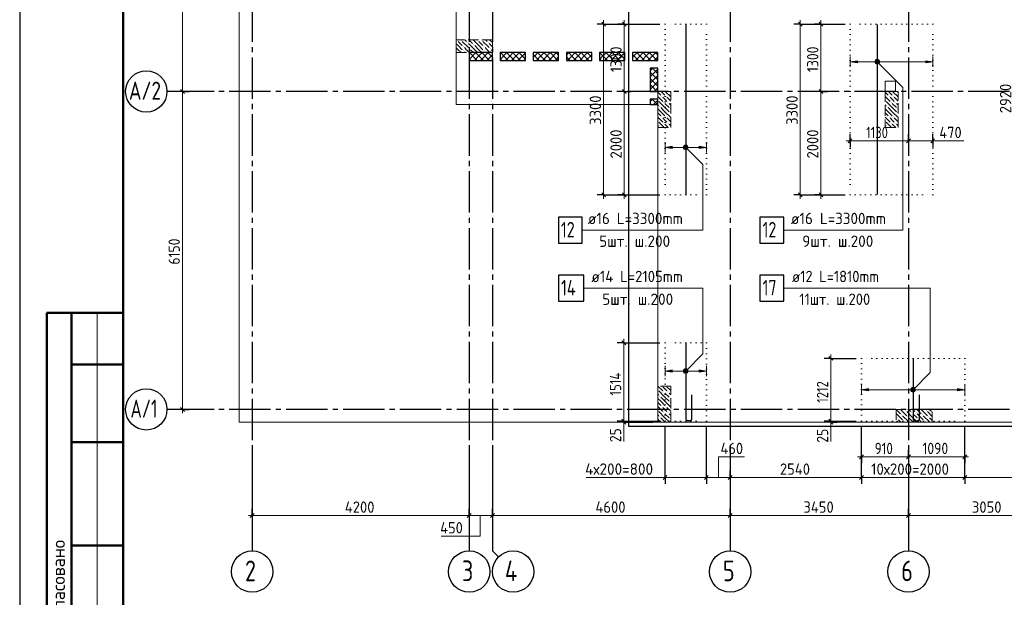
# Model space of a CAD drawing. Header units: millimetres. Extents: x 0 to 42000, y 0 to 29700.
# Tile 2 of 7: x 0 to 19055, y 9998 to 21169. Entities that reach past the tile are written whole.
import ezdxf

# ---------------------------------------------------------------- set-up
doc = ezdxf.new("R2010")
doc.units = ezdxf.units.MM
for name, pattern in [('______2', [270, 200, -70]), ('______5', [1100, 800, -100, 100, -100]), ('______9', [100, 0, -100])]:
    doc.linetypes.add(name, pattern=pattern)
for name, color, linetype, lineweight in [('Standard', 7, 'Continuous', 25), ('ДОП Верх по У', 7, 'Continuous', 18), ('ЖБ Перекрытие верхний уровень_1', 7, 'Continuous', 18), ('Общий01', 7, 'Continuous', 13), ('Позиционная метка номер позиции', 7, 'Continuous', 13), ('Размерная линия_ общее', 7, 'Continuous', 13)]:
    doc.layers.add(name, color=color, linetype=linetype, lineweight=lineweight)
doc.layers.add('ЖБ Пилон', color=7, linetype='______2', lineweight=13, true_color=0xa0a0a0)
doc.layers.add('Оси', color=7, linetype='______5', lineweight=13, true_color=0x656565)
doc.layers.add('Утеплитель перекрытие', color=7, linetype='Continuous', true_color=0xa0a0a0)
doc.styles.add('ISOCPEUR', font='txt')

msp = doc.modelspace()

# ---------------------------------------------------------------- hatches: boundary and pattern name
at = {"layer": 'ДОП Верх по У', "linetype": 'Continuous', "lineweight": 13, "transparency": 33554687}
for points in [[(16215, 20335), (16075, 20355), (16215, 20375)], [(12630, 18680), (12490, 18700), (12630, 18720)], [(12630, 14354), (12490, 14374), (12630, 14394)], [(16430, 13993), (16290, 14013), (16430, 14033)]]:
    msp.add_hatch(color=7, dxfattribs=at).paths.add_polyline_path(points, flags=16)
for points in [[(17535, 20335), (17675, 20355), (17535, 20375)], [(13150, 18680), (13290, 18700), (13150, 18720)], [(13150, 14354), (13290, 14374), (13150, 14394)], [(18150, 13993), (18290, 14013), (18150, 14033)]]:
    msp.add_hatch(color=7, dxfattribs=at).paths.add_polyline_path(points)
at = {"layer": 'ЖБ Пилон', "linetype": 'Continuous', "lineweight": 18, "transparency": 33554687}
for points in [[(8460, 20769), (8466, 20775), (8473, 20769), (8466, 20762)], [(8540, 20769), (8546, 20775), (8553, 20769), (8546, 20762)], [(8860, 20769), (8866, 20775), (8873, 20769), (8866, 20762)], [(8940, 20769), (8946, 20775), (8953, 20769), (8946, 20762)], [(8580, 20649), (8586, 20655), (8593, 20649), (8586, 20642)], [(8660, 20729), (8666, 20735), (8673, 20729), (8666, 20722)], [(8700, 20609), (8706, 20615), (8713, 20609), (8706, 20602)], [(8780, 20689), (8786, 20695), (8793, 20689), (8786, 20682)], [(8980, 20649), (8986, 20655), (8993, 20649), (8986, 20642)], [(9060, 20729), (9066, 20735), (9073, 20729), (9066, 20722)], [(9100, 20609), (9106, 20615), (9113, 20609), (9106, 20602)], [(8580, 20569), (8586, 20575), (8593, 20569), (8586, 20562)], [(8703, 20532), (8706, 20535), (8710, 20532)], [(8980, 20569), (8986, 20575), (8993, 20569), (8986, 20562)], [(9103, 20532), (9106, 20535), (9110, 20532)], [(12420, 19689), (12426, 19695), (12433, 19689), (12426, 19682)], [(12500, 19689), (12506, 19695), (12513, 19689), (12506, 19682)], [(12580, 19769), (12586, 19775), (12593, 19769), (12586, 19762)], [(16820, 19689), (16826, 19695), (16833, 19689), (16826, 19682)], [(16900, 19689), (16906, 19695), (16913, 19689), (16906, 19682)], [(16980, 19769), (16986, 19775), (16993, 19769), (16986, 19762)], [(12350, 19612), (12353, 19609), (12350, 19606)], [(12380, 19489), (12386, 19495), (12393, 19489), (12386, 19482)], [(12460, 19569), (12466, 19575), (12473, 19569), (12466, 19562)], [(12540, 19569), (12546, 19575), (12553, 19569), (12546, 19562)], [(12580, 19449), (12586, 19455), (12593, 19449), (12586, 19442)], [(16750, 19612), (16753, 19609), (16750, 19606)], [(16780, 19489), (16786, 19495), (16793, 19489), (16786, 19482)], [(16860, 19569), (16866, 19575), (16873, 19569), (16866, 19562)], [(16940, 19569), (16946, 19575), (16953, 19569), (16946, 19562)], [(16980, 19449), (16986, 19455), (16993, 19449), (16986, 19442)], [(12420, 19289), (12426, 19295), (12433, 19289), (12426, 19282)], [(12500, 19289), (12506, 19295), (12513, 19289), (12506, 19282)], [(12580, 19369), (12586, 19375), (12593, 19369), (12586, 19362)], [(16820, 19289), (16826, 19295), (16833, 19289), (16826, 19282)], [(16900, 19289), (16906, 19295), (16913, 19289), (16906, 19282)], [(16980, 19369), (16986, 19375), (16993, 19369), (16986, 19362)], [(12350, 19212), (12353, 19209), (12350, 19206)], [(12380, 19089), (12386, 19095), (12393, 19089), (12386, 19082)], [(12460, 19169), (12466, 19175), (12473, 19169), (12466, 19162)], [(12540, 19169), (12546, 19175), (12553, 19169), (12546, 19162)], [(16750, 19212), (16753, 19209), (16750, 19206)], [(16780, 19089), (16786, 19095), (16793, 19089), (16786, 19082)], [(16860, 19169), (16866, 19175), (16873, 19169), (16866, 19162)], [(16940, 19169), (16946, 19175), (16953, 19169), (16946, 19162)], [(12350, 14012), (12353, 14009), (12350, 14006)], [(12460, 13969), (12466, 13975), (12473, 13969), (12466, 13962)], [(12540, 13969), (12546, 13975), (12553, 13969), (12546, 13962)], [(12380, 13889), (12386, 13895), (12393, 13889), (12386, 13882)], [(12580, 13849), (12586, 13855), (12593, 13849), (12586, 13842)], [(12580, 13769), (12586, 13775), (12593, 13769), (12586, 13762)], [(12350, 13612), (12353, 13609), (12350, 13606)], [(12420, 13689), (12426, 13695), (12433, 13689), (12426, 13682)], [(12460, 13569), (12466, 13575), (12473, 13569), (12466, 13562)], [(12500, 13689), (12506, 13695), (12513, 13689), (12506, 13682)], [(12540, 13569), (12546, 13575), (12553, 13569), (12546, 13562)], [(17060, 13529), (17066, 13535), (17073, 13529), (17066, 13522)], [(17140, 13609), (17146, 13615), (17153, 13609), (17146, 13602)], [(17260, 13569), (17266, 13575), (17273, 13569), (17266, 13562)], [(17340, 13569), (17346, 13575), (17353, 13569), (17346, 13562)], [(17460, 13529), (17466, 13535), (17473, 13529), (17466, 13522)], [(17540, 13609), (17546, 13615), (17553, 13609), (17546, 13602)], [(12380, 13489), (12386, 13495), (12393, 13489), (12386, 13482)], [(12580, 13449), (12586, 13455), (12593, 13449), (12586, 13442)], [(16980, 13449), (16986, 13455), (16993, 13449), (16986, 13442)], [(17100, 13409), (17106, 13415), (17113, 13409), (17106, 13402)], [(17180, 13489), (17186, 13495), (17193, 13489), (17186, 13482)], [(17380, 13449), (17386, 13455), (17393, 13449), (17386, 13442)], [(17500, 13409), (17506, 13415), (17513, 13409), (17506, 13402)], [(17580, 13489), (17586, 13495), (17593, 13489), (17586, 13482)]]:
    msp.add_hatch(color=7, dxfattribs=at).paths.add_polyline_path(points, flags=16)
at = {"layer": 'Позиционная метка номер позиции', "linetype": 'Continuous', "lineweight": 13, "transparency": 33554687}
for points in [[(16552, 20366), (16583, 20398), (16563, 20387)], [(16583, 20398), (16552, 20366), (16552, 20343)], [(16583, 20398), (16552, 20343), (16606, 20398)], [(16606, 20398), (16552, 20343), (16563, 20323)], [(16606, 20398), (16563, 20323), (16627, 20387)], [(16627, 20387), (16563, 20323), (16583, 20312)], [(16627, 20387), (16583, 20312), (16638, 20366)], [(16638, 20366), (16583, 20312), (16606, 20312)], [(16638, 20366), (16606, 20312), (16638, 20343)], [(16638, 20343), (16606, 20312), (16627, 20323)], [(12847, 18711), (12878, 18743), (12858, 18732)], [(12878, 18743), (12847, 18711), (12847, 18688)], [(12878, 18743), (12847, 18688), (12901, 18743)], [(12901, 18743), (12847, 18688), (12858, 18668)], [(12901, 18743), (12858, 18668), (12922, 18732)], [(12922, 18732), (12858, 18668), (12878, 18657)], [(12922, 18732), (12878, 18657), (12933, 18711)], [(12933, 18711), (12878, 18657), (12901, 18657)], [(12933, 18711), (12901, 18657), (12933, 18688)], [(12933, 18688), (12901, 18657), (12922, 18668)], [(12847, 14385), (12922, 14342), (12858, 14405)], [(12847, 14362), (12901, 14330), (12847, 14385)], [(12847, 14385), (12901, 14330), (12922, 14342)], [(12878, 14330), (12847, 14362), (12858, 14342)], [(12847, 14362), (12878, 14330), (12901, 14330)], [(12858, 14405), (12933, 14362), (12878, 14417)], [(12858, 14405), (12922, 14342), (12933, 14362)], [(12878, 14417), (12933, 14362), (12933, 14385)], [(12878, 14417), (12933, 14385), (12901, 14417)], [(12901, 14417), (12933, 14385), (12922, 14405)], [(17247, 14024), (17322, 13981), (17258, 14044)], [(17247, 14001), (17301, 13969), (17247, 14024)], [(17247, 14024), (17301, 13969), (17322, 13981)], [(17278, 13969), (17247, 14001), (17258, 13981)], [(17247, 14001), (17278, 13969), (17301, 13969)], [(17258, 14044), (17333, 14001), (17278, 14056)], [(17258, 14044), (17322, 13981), (17333, 14001)], [(17278, 14056), (17333, 14001), (17333, 14024)], [(17278, 14056), (17333, 14024), (17301, 14056)], [(17301, 14056), (17333, 14024), (17322, 14044)]]:
    msp.add_hatch(color=7, dxfattribs=at).paths.add_polyline_path(points)

# ---------------------------------------------------------------- linework, layer by layer
at = {"layer": 'Standard', "color": 7, "linetype": 'Continuous', "lineweight": 25, "transparency": 33554687}
msp.add_line((2000, 29200), (2000, 1058), dxfattribs=at)
at = {"layer": 'Standard', "color": 7, "linetype": '______9', "lineweight": 13, "transparency": 33554687}
for p, q in [((13290, 21082), (12490, 21082)), ((12490, 21082), (12490, 17782)), ((13290, 17782), (13290, 21082)), ((17670, 21082), (16070, 21082)), ((16070, 21082), (16070, 17782)), ((17670, 17782), (17670, 21082)), ((12490, 17782), (13290, 17782)), ((16070, 17782), (17670, 17782)), ((13290, 14921), (12490, 14921)), ((12490, 14921), (12490, 13407)), ((13290, 13407), (13290, 14921)), ((18290, 14619), (16290, 14619)), ((16290, 14619), (16290, 13407)), ((18290, 13407), (18290, 14619)), ((12490, 13407), (13290, 13407)), ((16290, 13407), (18290, 13407))]:
    msp.add_line(p, q, dxfattribs=at)
at = {"layer": 'Standard', "color": 7, "linetype": 'Continuous', "lineweight": 50, "transparency": 33554687}
for p, q in [((6, 15500), (0, 15500)), ((2000, 15500), (527, 15500)), ((527, 15500), (527, 9000)), ((527, 15500), (527, 9000)), ((1000, 15500), (1000, 9000)), ((2000, 14500), (1000, 14500)), ((2000, 13000), (1000, 13000)), ((2000, 11000), (1000, 11000))]:
    msp.add_line(p, q, dxfattribs=at)
at = {"layer": 'Standard', "color": 7, "linetype": 'Continuous', "lineweight": 13, "transparency": 33554687}
msp.add_line((1500, 15500), (1500, 9000), dxfattribs=at)
at = {"layer": 'Standard', "color": 7, "linetype": 'Continuous', "lineweight": 25, "transparency": 33554687}
msp.add_lwpolyline([(0, 0), (42000, 0), (42000, 29700), (0, 29700), (0, 0)], close=True, dxfattribs=at)
at = {"layer": 'Standard', "color": 7, "linetype": 'Continuous', "lineweight": 50, "transparency": 33554687}
msp.add_lwpolyline([(2000, 29200), (41500, 29200), (41500, 500), (2000, 500), (2000, 29200)], close=True, dxfattribs=at)
at = {"layer": 'Standard', "color": 7, "linetype": 'Continuous', "lineweight": 13, "transparency": 33554687}
msp.add_lwpolyline([(41500, 29200), (2000, 29200), (2000, 6000), (41500, 6000), (41500, 29200)], dxfattribs=at)
at = {"layer": 'Standard', "color": 254, "linetype": 'Continuous', "lineweight": 25, "true_color": 0xc4c4ff, "transparency": 33554687}
msp.add_lwpolyline([(11783, 13307), (40996, 13307), (40996, 25557), (11783, 25557), (11783, 13307)], dxfattribs=at)
at = {"layer": 'Standard', "color": 2, "linetype": 'Continuous', "lineweight": 13, "transparency": 33554687}
for points in [[(4250, 13382), (41050, 13382), (41050, 25482), (4250, 25482), (4250, 13382)], [(4250, 13382), (41050, 13382), (41050, 25232), (4250, 25232), (4250, 13382)]]:
    msp.add_lwpolyline(points, dxfattribs=at)
at = {"layer": 'ДОП Верх по У', "color": 7, "linetype": 'Continuous', "lineweight": 25, "transparency": 33554687}
for p, q in [((12890, 21074), (12890, 17790)), ((16595, 21074), (16595, 17790))]:
    msp.add_line(p, q, dxfattribs=at)
at = {"layer": 'ДОП Верх по У', "color": 7, "linetype": 'Continuous', "lineweight": 13, "transparency": 33554687}
for p, q in [((16075, 20355), (16075, 20455)), ((17675, 20355), (17675, 20455)), ((16075, 20355), (16215, 20375)), ((16215, 20335), (16075, 20355)), ((16075, 20355), (16075, 20255)), ((16075, 20355), (16075, 20355)), ((16215, 20375), (16215, 20335)), ((16215, 20355), (17535, 20355)), ((17675, 20355), (17535, 20375)), ((17535, 20375), (17535, 20335)), ((17535, 20335), (17675, 20355)), ((17675, 20355), (17675, 20255)), ((17675, 20355), (17675, 20355)), ((12490, 18700), (12490, 18800)), ((12490, 18700), (12630, 18720)), ((12630, 18680), (12490, 18700)), ((12490, 18700), (12490, 18600)), ((12490, 18700), (12490, 18700)), ((12630, 18720), (12630, 18680)), ((12630, 18700), (13150, 18700)), ((13290, 18700), (13150, 18720)), ((13150, 18720), (13150, 18680)), ((13150, 18680), (13290, 18700)), ((13290, 18700), (13290, 18800)), ((13290, 18700), (13290, 18600)), ((13290, 18700), (13290, 18700)), ((12490, 14374), (12490, 14474)), ((12490, 14374), (12630, 14394)), ((12630, 14354), (12490, 14374)), ((12490, 14374), (12490, 14274)), ((12490, 14374), (12490, 14374)), ((12630, 14394), (12630, 14354)), ((12630, 14374), (13150, 14374)), ((13290, 14374), (13150, 14394)), ((13150, 14394), (13150, 14354)), ((13150, 14354), (13290, 14374)), ((13290, 14374), (13290, 14474)), ((13290, 14374), (13290, 14274)), ((13290, 14374), (13290, 14374)), ((16290, 14013), (16290, 14113)), ((18290, 14013), (18290, 14113)), ((16290, 14013), (16430, 14033)), ((16430, 13993), (16290, 14013)), ((16290, 14013), (16290, 13913)), ((16290, 14013), (16290, 14013)), ((16430, 14033), (16430, 13993)), ((16430, 14013), (18150, 14013)), ((18290, 14013), (18150, 14033)), ((18150, 14033), (18150, 13993)), ((18150, 13993), (18290, 14013)), ((18290, 14013), (18290, 13913)), ((18290, 14013), (18290, 14013))]:
    msp.add_line(p, q, dxfattribs=at)
at = {"layer": 'ДОП Верх по У', "color": 7, "linetype": 'Continuous', "lineweight": 25, "transparency": 33554687}
for points in [[(10425, 16848), (10885, 16848), (10885, 17348), (10425, 17348), (10425, 16848)], [(14327, 16848), (14787, 16848), (14787, 17348), (14327, 17348), (14327, 16848)], [(10425, 15726), (10915, 15726), (10915, 16226), (10425, 16226), (10425, 15726)], [(14327, 15726), (14787, 15726), (14787, 16226), (14327, 16226), (14327, 15726)], [(12890, 14914), (12890, 13455), (12891, 13447), (12894, 13440), (12898, 13432), (12903, 13426), (12909, 13421), (12916, 13417), (12924, 13415), (12931, 13414), (12967, 13414), (12975, 13415), (12983, 13417), (12990, 13421), (12996, 13426), (13001, 13432), (13005, 13440), (13008, 13447), (13009, 13455), (13009, 13914)], [(17290, 14613), (17290, 13448), (17291, 13442), (17293, 13435), (17297, 13429), (17301, 13424), (17306, 13419), (17312, 13416), (17319, 13414), (17325, 13413), (17376, 13413), (17383, 13414), (17390, 13416), (17396, 13419), (17401, 13424), (17405, 13429), (17409, 13435), (17411, 13442), (17412, 13448), (17412, 13913)]]:
    msp.add_lwpolyline(points, dxfattribs=at)
at = {"layer": 'ЖБ Перекрытие верхний уровень_1', "color": 7, "linetype": 'Continuous', "lineweight": 18, "transparency": 33554687}
for p, q in [((8450, 24032), (8450, 19532)), ((8700, 20382), (8700, 20532)), ((8700, 20532), (9150, 20532)), ((9150, 20532), (9150, 20382)), ((9300, 20532), (9790, 20532)), ((9300, 20382), (9300, 20532)), ((9790, 20532), (9790, 20382)), ((9940, 20382), (9940, 20532)), ((9940, 20532), (10430, 20532)), ((10430, 20532), (10430, 20382)), ((10580, 20532), (11070, 20532)), ((10580, 20382), (10580, 20532)), ((11070, 20532), (11070, 20382)), ((11220, 20382), (11220, 20532)), ((11220, 20532), (11710, 20532)), ((11710, 20532), (11710, 20382)), ((11860, 20532), (12350, 20532)), ((11860, 20382), (11860, 20532)), ((12350, 20532), (12350, 20382)), ((9150, 20382), (8700, 20382)), ((9790, 20382), (9300, 20382)), ((10430, 20382), (9940, 20382)), ((11070, 20382), (10580, 20382)), ((11710, 20382), (11220, 20382)), ((12350, 20382), (11860, 20382)), ((12200, 20232), (12350, 20232)), ((12200, 19782), (12200, 20232)), ((12350, 20232), (12350, 19782)), ((16750, 19982), (16950, 19982)), ((16750, 19782), (16750, 19982)), ((16950, 19982), (16950, 19782)), ((12350, 19782), (12200, 19782)), ((12200, 19532), (12200, 19632)), ((12200, 19632), (12350, 19632)), ((12350, 19632), (12350, 19532)), ((16950, 19782), (16750, 19782)), ((8450, 19532), (12200, 19532)), ((12350, 19532), (12350, 13382)), ((12350, 13382), (37450, 13382))]:
    msp.add_line(p, q, dxfattribs=at)
at = {"layer": 'ЖБ Пилон', "color": 253, "linetype": '______2', "lineweight": 13, "true_color": 0xa0a0a0, "transparency": 33554687}
for p, q in [((8450, 20782), (8450, 20532)), ((9150, 20782), (8450, 20782)), ((9150, 20532), (9150, 20782)), ((8450, 20532), (9150, 20532)), ((12600, 19782), (12350, 19782)), ((12350, 19782), (12350, 19082)), ((12600, 19082), (12600, 19782)), ((17000, 19782), (16750, 19782)), ((16750, 19782), (16750, 19082)), ((17000, 19082), (17000, 19782)), ((12350, 19082), (12600, 19082)), ((16750, 19082), (17000, 19082)), ((12600, 14082), (12350, 14082)), ((12350, 14082), (12350, 13382)), ((12600, 13382), (12600, 14082)), ((16960, 13632), (16960, 13382)), ((17660, 13632), (16960, 13632)), ((17660, 13382), (17660, 13632)), ((12350, 13382), (12600, 13382)), ((16960, 13382), (17660, 13382))]:
    msp.add_line(p, q, dxfattribs=at)
at = {"layer": 'ЖБ Пилон', "color": 9, "linetype": 'Continuous', "lineweight": 18, "true_color": 0xc7c7c7, "transparency": 33554687}
for p, q in [((8613, 20782), (8646, 20749)), ((8693, 20782), (8766, 20709)), ((8886, 20669), (8773, 20782)), ((9013, 20782), (9046, 20749)), ((9093, 20782), (9150, 20725)), ((8486, 20669), (8450, 20705)), ((8450, 20625), (8486, 20589)), ((8486, 20749), (8566, 20669)), ((8486, 20669), (8566, 20589)), ((8486, 20589), (8543, 20532)), ((8566, 20749), (8686, 20629)), ((8646, 20589), (8606, 20629)), ((8686, 20549), (8646, 20589)), ((8806, 20589), (8686, 20709)), ((8726, 20589), (8783, 20532)), ((8806, 20669), (8886, 20589)), ((8806, 20589), (8863, 20532)), ((8886, 20749), (8966, 20669)), ((8886, 20669), (8966, 20589)), ((8886, 20589), (8943, 20532)), ((8966, 20749), (9086, 20629)), ((9046, 20589), (9006, 20629)), ((9086, 20549), (9046, 20589)), ((9150, 20645), (9086, 20709)), ((9126, 20589), (9150, 20565)), ((8450, 20545), (8463, 20532)), ((8606, 20549), (8623, 20532)), ((9006, 20549), (9023, 20532)), ((12350, 19765), (12406, 19709)), ((12350, 19685), (12446, 19589)), ((12413, 19782), (12486, 19709)), ((12486, 19629), (12446, 19669)), ((12526, 19589), (12486, 19629)), ((12493, 19782), (12600, 19675)), ((12526, 19669), (12600, 19595)), ((16750, 19765), (16806, 19709)), ((16750, 19685), (16846, 19589)), ((16813, 19782), (16886, 19709)), ((16886, 19629), (16846, 19669)), ((16926, 19589), (16886, 19629)), ((16893, 19782), (17000, 19675)), ((16926, 19669), (17000, 19595)), ((12350, 19525), (12366, 19509)), ((12406, 19389), (12350, 19445)), ((12486, 19469), (12366, 19589)), ((12406, 19469), (12486, 19389)), ((12486, 19549), (12566, 19469)), ((12486, 19469), (12566, 19389)), ((12566, 19549), (12600, 19515)), ((16750, 19525), (16766, 19509)), ((16806, 19389), (16750, 19445)), ((16886, 19469), (16766, 19589)), ((16806, 19469), (16886, 19389)), ((16886, 19549), (16966, 19469)), ((16886, 19469), (16966, 19389)), ((16966, 19549), (17000, 19515)), ((12350, 19365), (12406, 19309)), ((12350, 19285), (12446, 19189)), ((12406, 19389), (12486, 19309)), ((12486, 19229), (12446, 19269)), ((12486, 19389), (12600, 19275)), ((12526, 19269), (12600, 19195)), ((16750, 19365), (16806, 19309)), ((16750, 19285), (16846, 19189)), ((16806, 19389), (16886, 19309)), ((16886, 19229), (16846, 19269)), ((16886, 19389), (17000, 19275)), ((16926, 19269), (17000, 19195)), ((12350, 19125), (12366, 19109)), ((12473, 19082), (12366, 19189)), ((12526, 19189), (12486, 19229)), ((12486, 19149), (12553, 19082)), ((12566, 19149), (12600, 19115)), ((16750, 19125), (16766, 19109)), ((16873, 19082), (16766, 19189)), ((16926, 19189), (16886, 19229)), ((16886, 19149), (16953, 19082)), ((16966, 19149), (17000, 19115)), ((12350, 13925), (12366, 13909)), ((12353, 14082), (12446, 13989)), ((12486, 13869), (12366, 13989)), ((12486, 14029), (12446, 14069)), ((12526, 13989), (12486, 14029)), ((12486, 13949), (12566, 13869)), ((12526, 14069), (12600, 13995)), ((12566, 13949), (12600, 13915)), ((12593, 14082), (12600, 14075)), ((12406, 13789), (12350, 13845)), ((12350, 13765), (12406, 13709)), ((12406, 13869), (12486, 13789)), ((12406, 13789), (12486, 13709)), ((12486, 13869), (12566, 13789)), ((12486, 13789), (12600, 13675)), ((12350, 13685), (12446, 13589)), ((12486, 13469), (12366, 13589)), ((12486, 13629), (12446, 13669)), ((12526, 13589), (12486, 13629)), ((12486, 13549), (12566, 13469)), ((12526, 13669), (12600, 13595)), ((12566, 13549), (12600, 13515)), ((16963, 13632), (17046, 13549)), ((16966, 13549), (17086, 13429)), ((17046, 13629), (17166, 13509)), ((17123, 13632), (17126, 13629)), ((17286, 13469), (17166, 13589)), ((17203, 13632), (17246, 13589)), ((17286, 13629), (17283, 13632)), ((17326, 13589), (17286, 13629)), ((17286, 13549), (17366, 13469)), ((17363, 13632), (17446, 13549)), ((17366, 13549), (17486, 13429)), ((17446, 13629), (17566, 13509)), ((17523, 13632), (17526, 13629)), ((17660, 13495), (17566, 13589)), ((17603, 13632), (17646, 13589)), ((12350, 13525), (12366, 13509)), ((12406, 13389), (12350, 13445)), ((12406, 13469), (12486, 13389)), ((12406, 13389), (12413, 13382)), ((12486, 13469), (12566, 13389)), ((12486, 13389), (12493, 13382)), ((16960, 13475), (16966, 13469)), ((16960, 13395), (16966, 13389)), ((17046, 13389), (17006, 13429)), ((17053, 13382), (17046, 13389)), ((17206, 13389), (17086, 13509)), ((17126, 13389), (17133, 13382)), ((17206, 13469), (17286, 13389)), ((17206, 13389), (17213, 13382)), ((17286, 13469), (17366, 13389)), ((17286, 13389), (17293, 13382)), ((17446, 13389), (17406, 13429)), ((17453, 13382), (17446, 13389)), ((17606, 13389), (17486, 13509)), ((17526, 13389), (17533, 13382)), ((17606, 13469), (17660, 13415)), ((17606, 13389), (17613, 13382))]:
    msp.add_line(p, q, dxfattribs=at)
at = {"layer": 'Общий01', "color": 251, "linetype": 'Continuous', "lineweight": 13, "true_color": 0x656565, "transparency": 33554687}
for p, q in [((17670, 18828), (18270, 18828)), ((11691, 13382), (11691, 13012)), ((15697, 13382), (15697, 13012)), ((12490, 12317), (10960, 12317))]:
    msp.add_line(p, q, dxfattribs=at)
msp.add_lwpolyline([(13524, 12317), (13524, 12717), (14024, 12717)], dxfattribs=at)
at = {"layer": 'Оси', "color": 8, "linetype": '______5', "lineweight": -3, "transparency": 33554687}
for p, q in [((4500, 25939), (4500, 12896)), ((8700, 25939), (8700, 12896)), ((9150, 25939), (9150, 12896)), ((13750, 25939), (13750, 12896)), ((17200, 25939), (17200, 12896)), ((41157, 19782), (3764, 19782)), ((41157, 13632), (3764, 13632))]:
    msp.add_line(p, q, dxfattribs=at)
at = {"layer": 'Оси', "color": 7, "linetype": 'Continuous', "lineweight": 25, "transparency": 33554687}
for p, q in [((3764, 19782), (2850, 19782)), ((3764, 13632), (2850, 13632)), ((4500, 12896), (4500, 10896)), ((8700, 12896), (8700, 10896)), ((13750, 12896), (13750, 10896)), ((17200, 12896), (17200, 10896))]:
    msp.add_line(p, q, dxfattribs=at)
msp.add_lwpolyline([(9150, 12896), (9150, 10896), (9267, 10778)], dxfattribs=at)
at = {"layer": 'Оси', "color": 7, "linetype": 'Continuous', "lineweight": 13, "transparency": 33554687}
msp.add_lwpolyline([(8154, 11182), (8914, 11182), (8914, 11582)], dxfattribs=at)
at = {"layer": 'Оси', "color": 7, "linetype": 'Continuous', "lineweight": 25, "transparency": 33554687}
for centre in [(2450, 19782), (2450, 13632), (4500, 10496), (8700, 10496), (9550, 10496), (13750, 10496), (17200, 10496)]:
    msp.add_circle(centre, 400, dxfattribs=at)
at = {"layer": 'Позиционная метка номер позиции', "color": 7, "linetype": 'Continuous', "lineweight": 13, "transparency": 33554687}
for p, q in [((16563, 20387), (16563, 20387)), ((16563, 20323), (16563, 20323)), ((16627, 20387), (16627, 20387)), ((16627, 20323), (16627, 20323)), ((12858, 18732), (12858, 18732)), ((12922, 18732), (12922, 18732)), ((12858, 18668), (12858, 18668)), ((12922, 18668), (12922, 18668)), ((12858, 14405), (12858, 14405)), ((12858, 14342), (12858, 14342)), ((12922, 14405), (12922, 14405)), ((12922, 14342), (12922, 14342)), ((17258, 14044), (17258, 14044)), ((17258, 13981), (17258, 13981)), ((17322, 14044), (17322, 14044)), ((17322, 13981), (17322, 13981))]:
    msp.add_line(p, q, dxfattribs=at)
for points in [[(16595, 20355), (17091, 19859), (17091, 17098), (14787, 17098)], [(12890, 18700), (13223, 18367), (13223, 17098), (10885, 17098)], [(12890, 14374), (13223, 14707), (13223, 15976), (10915, 15976)], [(17290, 14013), (17623, 14346), (17623, 15976), (14787, 15976)]]:
    msp.add_lwpolyline(points, dxfattribs=at)
for centre in [(16595, 20355), (12890, 18700), (12890, 14374), (17290, 14013)]:
    msp.add_circle(centre, 45, dxfattribs=at)
at = {"layer": 'Размерная линия_ общее', "color": 7, "linetype": 'Continuous', "lineweight": 13, "transparency": 33554687}
for p, q in [((3150, 25282), (3150, 19782)), ((3150, 19782), (3150, 13632)), ((3150, 13632), (3150, 13557)), ((4500, 11582), (4425, 11582)), ((8700, 11582), (9150, 11582)), ((9150, 11582), (13750, 11582)), ((13750, 11582), (17200, 11582)), ((17200, 11582), (20250, 11582))]:
    msp.add_line(p, q, dxfattribs=at)
at = {"layer": 'Размерная линия_ общее', "color": 251, "linetype": 'Continuous', "lineweight": 13, "true_color": 0x656565, "transparency": 33554687}
for p, q in [((11301, 21082), (11301, 21157)), ((11701, 21082), (11701, 21157)), ((15107, 21082), (15107, 21157)), ((15507, 21082), (15507, 21157)), ((11701, 19782), (11701, 17782)), ((15507, 19782), (15507, 17782)), ((16070, 18828), (15995, 18828)), ((17200, 18828), (16070, 18828)), ((17670, 18828), (17200, 18828)), ((17670, 18828), (17745, 18828)), ((11301, 17782), (11301, 17707)), ((11701, 17782), (11701, 17707)), ((15107, 17782), (15107, 17707)), ((15507, 17782), (15507, 17707)), ((11691, 14921), (11691, 14996)), ((15697, 14619), (15697, 14694)), ((11691, 13407), (11691, 13382)), ((11691, 13382), (11691, 13307)), ((15697, 13407), (15697, 13382)), ((15697, 13382), (15697, 13307)), ((16290, 12717), (16215, 12717)), ((16290, 12717), (17200, 12717)), ((17200, 12717), (18290, 12717)), ((18290, 12717), (18365, 12717)), ((12490, 12317), (12415, 12317)), ((12490, 12317), (13290, 12317)), ((13290, 12317), (13750, 12317)), ((13750, 12317), (16290, 12317)), ((16290, 12317), (18290, 12317)), ((18290, 12317), (21290, 12317))]:
    msp.add_line(p, q, dxfattribs=at)
at = {"layer": 'Размерная линия_ общее', "color": 251, "linetype": 'Continuous', "lineweight": -3, "true_color": 0x656565, "transparency": 33554687}
for p, q in [((11301, 21082), (11176, 21082)), ((11301, 21082), (11426, 21082)), ((11301, 21082), (12390, 21082)), ((11701, 21082), (11576, 21082)), ((11701, 21082), (11826, 21082)), ((11701, 21082), (12390, 21082)), ((15107, 21082), (14982, 21082)), ((15107, 21082), (15232, 21082)), ((15107, 21082), (15975, 21082)), ((15507, 21082), (15382, 21082)), ((15507, 21082), (15632, 21082)), ((15507, 21082), (15975, 21082)), ((11701, 19782), (11576, 19782)), ((11701, 19782), (11826, 19782)), ((11701, 19782), (11760, 19782)), ((15507, 19782), (15382, 19782)), ((15507, 19782), (15632, 19782)), ((15507, 19782), (15561, 19782)), ((16070, 18828), (16070, 18953)), ((17200, 18828), (17200, 18953)), ((17670, 18828), (17670, 18953)), ((16070, 18828), (16070, 18703)), ((16070, 18828), (16070, 18698)), ((17200, 18828), (17200, 18703)), ((17200, 18828), (17200, 18698)), ((17670, 18828), (17670, 18703)), ((17670, 18828), (17670, 18802)), ((11301, 17782), (11176, 17782)), ((11301, 17782), (11426, 17782)), ((11301, 17782), (12390, 17782)), ((11701, 17782), (11576, 17782)), ((11701, 17782), (11826, 17782)), ((11701, 17782), (12390, 17782)), ((15107, 17782), (14982, 17782)), ((15107, 17782), (15232, 17782)), ((15107, 17782), (15975, 17782)), ((15507, 17782), (15382, 17782)), ((15507, 17782), (15632, 17782)), ((15507, 17782), (15975, 17782)), ((11691, 14921), (11566, 14921)), ((11691, 14921), (11816, 14921)), ((11691, 14921), (12390, 14921)), ((15697, 14619), (15572, 14619)), ((15697, 14619), (15822, 14619)), ((15697, 14619), (16190, 14619)), ((11691, 13407), (11566, 13407)), ((11691, 13382), (11566, 13382)), ((11691, 13407), (11816, 13407)), ((11691, 13407), (12390, 13407)), ((11691, 13382), (11816, 13382)), ((11691, 13382), (12250, 13382)), ((15697, 13407), (15572, 13407)), ((15697, 13382), (15572, 13382)), ((15697, 13407), (15822, 13407)), ((15697, 13407), (16190, 13407)), ((15697, 13382), (15822, 13382)), ((15697, 13382), (15815, 13382)), ((16290, 12717), (16290, 13307)), ((18290, 12717), (18290, 13307)), ((16290, 12717), (16290, 12842)), ((17200, 12717), (17200, 12842)), ((18290, 12717), (18290, 12842)), ((16290, 12717), (16290, 12592)), ((17200, 12717), (17200, 12592)), ((17200, 12717), (17200, 12717)), ((18290, 12717), (18290, 12592)), ((12490, 12317), (12490, 12442)), ((13290, 12317), (13290, 12442)), ((13750, 12317), (13750, 12442)), ((16290, 12317), (16290, 12442)), ((18290, 12317), (18290, 12442)), ((12490, 12317), (12490, 12192)), ((13290, 12317), (13290, 12192)), ((13750, 12317), (13750, 12192)), ((13750, 12317), (13750, 12317)), ((16290, 12317), (16290, 12192)), ((18290, 12317), (18290, 12192))]:
    msp.add_line(p, q, dxfattribs=at)
at = {"layer": 'Размерная линия_ общее', "color": 251, "linetype": 'Continuous', "lineweight": 25, "true_color": 0x656565, "transparency": 33554687}
for p, q in [((11263, 21119), (11338, 21044)), ((11663, 21119), (11738, 21044)), ((15070, 21119), (15145, 21044)), ((15470, 21119), (15545, 21044)), ((11663, 19819), (11738, 19744)), ((15470, 19819), (15545, 19744)), ((16107, 18865), (16032, 18790)), ((17237, 18865), (17162, 18790)), ((17707, 18865), (17632, 18790)), ((11263, 17819), (11338, 17744)), ((11663, 17819), (11738, 17744)), ((15070, 17819), (15145, 17744)), ((15470, 17819), (15545, 17744)), ((11653, 14958), (11728, 14883)), ((15660, 14656), (15735, 14581)), ((11653, 13444), (11728, 13369)), ((11653, 13419), (11728, 13344)), ((15660, 13444), (15735, 13369)), ((15660, 13419), (15735, 13344)), ((16252, 12679), (16327, 12754)), ((17162, 12679), (17237, 12754)), ((18252, 12679), (18327, 12754)), ((12452, 12279), (12527, 12354)), ((13252, 12279), (13327, 12354)), ((13712, 12279), (13787, 12354)), ((16252, 12279), (16327, 12354)), ((18252, 12279), (18327, 12354))]:
    msp.add_line(p, q, dxfattribs=at)
at = {"layer": 'Размерная линия_ общее', "color": 7, "linetype": 'Continuous', "lineweight": 25, "transparency": 33554687}
for p, q in [((3112, 19819), (3187, 19744)), ((3112, 13669), (3187, 13594)), ((4462, 11544), (4537, 11619)), ((8662, 11544), (8737, 11619)), ((9112, 11544), (9187, 11619)), ((13712, 11544), (13787, 11619)), ((17162, 11544), (17237, 11619))]:
    msp.add_line(p, q, dxfattribs=at)
at = {"layer": 'Размерная линия_ общее', "color": 253, "linetype": 'Continuous', "lineweight": -3, "true_color": 0xa0a0a0, "transparency": 33554687}
for p, q in [((3150, 19782), (3025, 19782)), ((3150, 19782), (3275, 19782)), ((3150, 13632), (3025, 13632)), ((3150, 13632), (3050, 13632)), ((3150, 13632), (3275, 13632)), ((4500, 11582), (4500, 11707)), ((8700, 11582), (8700, 11707)), ((9150, 11582), (9150, 11707)), ((13750, 11582), (13750, 11707)), ((17200, 11582), (17200, 11707)), ((4500, 11582), (4500, 11457)), ((4500, 11582), (4500, 11096)), ((8700, 11582), (8700, 11457)), ((8700, 11582), (8700, 11096)), ((9150, 11582), (9150, 11457)), ((9150, 11582), (9150, 11096)), ((13750, 11582), (13750, 11457)), ((13750, 11582), (13750, 11096)), ((17200, 11582), (17200, 11457)), ((17200, 11582), (17200, 11096))]:
    msp.add_line(p, q, dxfattribs=at)
at = {"layer": 'Размерная линия_ общее', "color": 251, "linetype": 'Continuous', "lineweight": 13, "true_color": 0x656565, "transparency": 33554687}
for points in [[(11301, 21082), (11301, 19038), (11301, 19038), (11301, 17782)], [(11701, 21082), (11701, 20059), (11701, 20059), (11701, 19782)], [(15107, 21082), (15107, 19040), (15107, 19040), (15107, 17782)], [(15507, 21082), (15507, 20060), (15507, 20060), (15507, 19782)], [(11691, 14921), (11691, 13810), (11691, 13810), (11691, 13407)], [(15697, 14619), (15697, 13673), (15697, 13673), (15697, 13407)]]:
    msp.add_lwpolyline(points, dxfattribs=at)
at = {"layer": 'Размерная линия_ общее', "color": 253, "linetype": 'Continuous', "lineweight": -3, "true_color": 0xa0a0a0, "transparency": 33554687}
msp.add_lwpolyline([(3150, 19782), (3133, 19782), (3133, 19782), (3050, 19782)], dxfattribs=at)
at = {"layer": 'Размерная линия_ общее', "color": 251, "linetype": 'Continuous', "lineweight": -3, "true_color": 0x656565, "transparency": 33554687}
for points in [[(12490, 12317), (12490, 12334), (12490, 12334), (12490, 12334), (12490, 12334), (12490, 12334), (12490, 12334), (12490, 12334), (12490, 12334), (12490, 12334), (12490, 12334), (12490, 12334), (12490, 12334), (12490, 12334), (12490, 12334), (12490, 12334), (12490, 12334), (12490, 12359), (12490, 12359), (12490, 12380), (12490, 12380), (12490, 12576), (12490, 12576), (12490, 13206), (12490, 13206), (12490, 13307)], [(13290, 12317), (13290, 12334), (13290, 12334), (13290, 12334), (13290, 12334), (13290, 12334), (13290, 12334), (13290, 12334), (13290, 12334), (13290, 12334), (13290, 12334), (13290, 12334), (13290, 12334), (13290, 12334), (13290, 12334), (13290, 12334), (13290, 12334), (13290, 12371), (13290, 12371), (13290, 12402), (13290, 12402), (13290, 12698), (13290, 12698), (13290, 13307)], [(16290, 12317), (16290, 12334), (16290, 12334), (16290, 12334), (16290, 12334), (16290, 12334), (16290, 12334), (16290, 12334), (16290, 12334), (16290, 12334), (16290, 12334), (16290, 12334), (16290, 12334), (16290, 12334), (16290, 12334), (16290, 12418), (16290, 12418), (16290, 12488), (16290, 12488), (16290, 13307)], [(18290, 12317), (18290, 12334), (18290, 12334), (18290, 12334), (18290, 12334), (18290, 12334), (18290, 12334), (18290, 12334), (18290, 12334), (18290, 12334), (18290, 12334), (18290, 12334), (18290, 12334), (18290, 12448), (18290, 12448), (18290, 12545), (18290, 12545), (18290, 13307)]]:
    msp.add_lwpolyline(points, dxfattribs=at)
at = {"layer": 'Размерная линия_ общее', "color": 7, "linetype": 'Continuous', "lineweight": 13, "transparency": 33554687}
msp.add_lwpolyline([(4500, 11582), (6362, 11582), (6362, 11582), (8700, 11582)], dxfattribs=at)
at = {"layer": 'Утеплитель перекрытие', "color": 253, "linetype": 'Continuous', "lineweight": -3, "true_color": 0xa0a0a0, "transparency": 33554687}
for p, q in [((9150, 20532), (8700, 20532)), ((8700, 20532), (8700, 20382)), ((9150, 20382), (9150, 20532)), ((9790, 20532), (9300, 20532)), ((9300, 20532), (9300, 20382)), ((9790, 20382), (9790, 20532)), ((10430, 20532), (9940, 20532)), ((9940, 20532), (9940, 20382)), ((10430, 20382), (10430, 20532)), ((11070, 20532), (10580, 20532)), ((10580, 20532), (10580, 20382)), ((11070, 20382), (11070, 20532)), ((11710, 20532), (11220, 20532)), ((11220, 20532), (11220, 20382)), ((11710, 20382), (11710, 20532)), ((12350, 20532), (11860, 20532)), ((11860, 20532), (11860, 20382)), ((12350, 20382), (12350, 20532)), ((8700, 20382), (9150, 20382)), ((9300, 20382), (9790, 20382)), ((9940, 20382), (10430, 20382)), ((10580, 20382), (11070, 20382)), ((11220, 20382), (11710, 20382)), ((11860, 20382), (12350, 20382)), ((12200, 20232), (12200, 19782)), ((12350, 20232), (12200, 20232)), ((12350, 19782), (12350, 20232)), ((12200, 19782), (12350, 19782)), ((12350, 19632), (12200, 19632)), ((12200, 19632), (12200, 19532)), ((12350, 19532), (12350, 19632)), ((12200, 19532), (12350, 19532))]:
    msp.add_line(p, q, dxfattribs=at)
at = {"layer": 'Утеплитель перекрытие', "color": 252, "linetype": 'Continuous', "lineweight": 18, "true_color": 0x8f8f8f, "transparency": 33554687}
for p, q in [((8700, 20522), (8709, 20532)), ((8700, 20402), (8829, 20532)), ((8700, 20415), (8733, 20382)), ((8703, 20532), (8853, 20382)), ((8799, 20382), (8886, 20469)), ((8823, 20532), (8886, 20469)), ((8886, 20469), (8949, 20532)), ((8886, 20469), (8973, 20382)), ((8919, 20382), (9069, 20532)), ((8943, 20532), (9093, 20382)), ((9039, 20382), (9150, 20492)), ((9063, 20532), (9150, 20445)), ((9300, 20522), (9309, 20532)), ((9300, 20415), (9333, 20382)), ((9759, 20382), (9790, 20412)), ((9940, 20495), (10053, 20382)), ((10023, 20532), (10086, 20469)), ((10086, 20469), (10149, 20532)), ((10383, 20532), (10430, 20485)), ((10580, 20482), (10629, 20532)), ((10959, 20382), (11070, 20492)), ((11220, 20522), (11229, 20532)), ((11220, 20402), (11286, 20469)), ((11220, 20415), (11253, 20382)), ((11286, 20469), (11373, 20382)), ((11583, 20532), (11710, 20405)), ((11703, 20532), (11710, 20525)), ((11860, 20442), (11949, 20532)), ((12279, 19782), (12350, 19852)), ((12243, 19632), (12343, 19532)), ((12269, 19532), (12350, 19612))]:
    msp.add_line(p, q, dxfattribs=at)
for points in [[(9300, 20402), (9319, 20421), (9319, 20421), (9429, 20532)], [(9303, 20532), (9396, 20439), (9396, 20439), (9453, 20382)], [(9399, 20382), (9476, 20458), (9476, 20458), (9549, 20532)], [(9423, 20532), (9493, 20462), (9493, 20462), (9573, 20382)], [(9519, 20382), (9633, 20495), (9633, 20495), (9669, 20532)], [(9543, 20532), (9590, 20485), (9590, 20485), (9693, 20382)], [(9639, 20382), (9789, 20531), (9789, 20531), (9789, 20532)], [(9663, 20532), (9687, 20508), (9687, 20508), (9790, 20405)], [(9783, 20532), (9785, 20530), (9785, 20530), (9790, 20525)], [(9940, 20442), (9984, 20486), (9984, 20486), (10029, 20532)], [(9999, 20382), (10081, 20463), (10081, 20463), (10086, 20469)], [(10086, 20469), (10095, 20460), (10095, 20460), (10173, 20382)], [(10119, 20382), (10178, 20441), (10178, 20441), (10269, 20532)], [(10143, 20532), (10251, 20423), (10251, 20423), (10293, 20382)], [(10239, 20382), (10276, 20418), (10276, 20418), (10389, 20532)], [(10263, 20532), (10408, 20387), (10408, 20387), (10413, 20382)], [(10359, 20382), (10373, 20395), (10373, 20395), (10430, 20452)], [(10580, 20455), (10611, 20424), (10611, 20424), (10653, 20382)], [(10599, 20382), (10651, 20434), (10651, 20434), (10749, 20532)], [(10623, 20532), (10708, 20447), (10708, 20447), (10773, 20382)], [(10719, 20382), (10808, 20470), (10808, 20470), (10869, 20532)], [(10743, 20532), (10805, 20470), (10805, 20470), (10893, 20382)], [(10839, 20382), (10965, 20507), (10965, 20507), (10989, 20532)], [(10863, 20532), (10903, 20492), (10903, 20492), (11013, 20382)], [(10983, 20532), (11000, 20515), (11000, 20515), (11070, 20445)], [(11223, 20532), (11270, 20485), (11270, 20485), (11286, 20469)], [(11286, 20469), (11296, 20479), (11296, 20479), (11349, 20532)], [(11319, 20382), (11394, 20456), (11394, 20456), (11469, 20532)], [(11343, 20532), (11427, 20448), (11427, 20448), (11493, 20382)], [(11439, 20382), (11491, 20433), (11491, 20433), (11589, 20532)], [(11463, 20532), (11584, 20411), (11584, 20411), (11613, 20382)], [(11559, 20382), (11588, 20410), (11588, 20410), (11709, 20532)], [(11679, 20382), (11685, 20387), (11685, 20387), (11710, 20412)], [(11860, 20495), (11923, 20432), (11923, 20432), (11973, 20382)], [(11919, 20382), (11984, 20446), (11984, 20446), (12069, 20532)], [(11943, 20532), (12021, 20454), (12021, 20454), (12093, 20382)], [(12039, 20382), (12140, 20483), (12140, 20483), (12189, 20532)], [(12063, 20532), (12118, 20477), (12118, 20477), (12213, 20382)], [(12159, 20382), (12297, 20519), (12297, 20519), (12309, 20532)], [(12183, 20532), (12215, 20500), (12215, 20500), (12328, 20387), (12328, 20387), (12333, 20382)], [(12279, 20382), (12336, 20438), (12336, 20438), (12350, 20452)], [(12303, 20532), (12312, 20523), (12312, 20523), (12344, 20491), (12344, 20491), (12350, 20485)], [(12200, 20182), (12200, 20182), (12249, 20232)], [(12200, 20062), (12200, 20062), (12294, 20156), (12294, 20156), (12350, 20212)], [(12243, 20232), (12297, 20178), (12297, 20178), (12350, 20125)], [(12200, 20155), (12200, 20155), (12281, 20074), (12281, 20074), (12350, 20005)], [(12200, 19942), (12200, 19942), (12272, 20014), (12272, 20014), (12350, 20092)], [(12200, 20035), (12200, 20035), (12266, 19969), (12266, 19969), (12350, 19885)], [(12200, 19822), (12200, 19822), (12251, 19873), (12251, 19873), (12350, 19972)], [(12200, 19915), (12200, 19915), (12250, 19865), (12250, 19865), (12333, 19782)], [(12200, 19795), (12200, 19795), (12213, 19782)], [(12200, 19582), (12200, 19582), (12209, 19591), (12209, 19591), (12249, 19632)], [(12200, 19555), (12200, 19555), (12203, 19552), (12203, 19552), (12223, 19532)]]:
    msp.add_lwpolyline(points, dxfattribs=at)

# ---------------------------------------------------------------- texts
at = {"layer": 'Standard', "color": 7, "linetype": 'Continuous', "lineweight": 50, "transparency": 33554687, "insert": (875, 9261), "char_height": 250, "width": 2071.88, "attachment_point": 7, "rotation": 90, "style": 'ISOCPEUR'}
msp.add_mtext('\\A1;{\\fISOCPEUR|i0|b0;\\H250.000000;\\W1.000000;\\C7;Согласовано}\\P', dxfattribs=at)
at = {"layer": 'ДОП Верх по У', "color": 7, "linetype": 'Continuous', "lineweight": 13, "transparency": 33554687, "attachment_point": 7, "style": 'ISOCPEUR'}
for s, insert, char_height, width in [('\\W0.96;ø16 L=3300mm ', (10994, 17215), 220, 2150.52), ('\\W0.96;ø16 L=3300mm ', (14924, 17215), 220, 2150.52), ('\\W0.75;12', (10475, 16958), 300, 472.29), ('\\W0.75;12', (14377, 16958), 300, 472.28), ('\\W0.97;5шт. ш.200 ', (11214, 16775), 220, 1712.32), ('\\W0.97;9шт. ш.200 ', (15144, 16775), 220, 1712.33), ('\\W0.94;ø14 L=2105mm ', (11064, 16093), 220, 2126.5), ('\\W0.92;ø12 L=1810mm ', (14944, 16093), 220, 2058.24), ('\\W0.76;14', (10475, 15836), 300, 504.57), ('\\W0.75;17', (14377, 15836), 300, 472.28), ('\\W0.97;5шт. ш.200 ', (11273, 15653), 220, 1712.32), ('\\W0.93;11шт. ш.200 ', (15087, 15653), 220, 1773.35)]:
    msp.add_mtext(s, dxfattribs=dict(at, insert=insert, char_height=char_height, width=width))
at = {"layer": 'Оси', "color": 7, "linetype": 'Continuous', "lineweight": 35, "transparency": 33554687, "attachment_point": 7, "style": 'ISOCPEUR'}
for s, insert, char_height, width in [('\\W0.77;А/2', (2114, 19620), 350, 804.55), ('\\W0.70;А/1', (2144, 13470), 350, 734.74), ('\\W0.78;2', (4360, 10309), 400, 435.21), ('\\W0.78;3', (8560, 10309), 400, 435.21), ('\\W0.80;4', (9390, 10309), 400, 479.77), ('\\W0.78;5', (13610, 10309), 400, 435.2), ('\\W0.78;6', (17060, 10309), 400, 435.21)]:
    msp.add_mtext(s, dxfattribs=dict(at, insert=insert, char_height=char_height, width=width))
at = {"layer": 'Размерная линия_ общее', "color": 251, "linetype": 'Continuous', "lineweight": 25, "true_color": 0x656565, "transparency": 33554687, "char_height": 220, "attachment_point": 7, "rotation": 90, "style": 'ISOCPEUR'}
for s, insert, width in [('\\W0.87;1300', (11651, 20157), 666.9), ('\\W0.87;1300', (15457, 20157), 666.9), ('\\W0.93;2920', (19189, 19360), 718.09), ('\\W0.93;3300', (11251, 19135), 718.09), ('\\W0.93;3300', (15057, 19135), 718.09), ('\\W0.93;2000', (11651, 18485), 718.09), ('\\W0.93;2000', (15457, 18485), 718.09), ('\\W0.81;1514', (11641, 13900), 638.48), ('\\W0.80;1212', (15647, 13760), 615.72), ('\\W0.87;25', (11641, 12998), 403.92), ('\\W0.87;25', (15647, 12988), 403.93)]:
    msp.add_mtext(s, dxfattribs=dict(at, insert=insert, width=width))
at = {"layer": 'Размерная линия_ общее', "color": 251, "linetype": 'Continuous', "lineweight": 25, "true_color": 0x656565, "transparency": 33554687, "char_height": 220, "attachment_point": 7, "style": 'ISOCPEUR'}
for s, insert, width in [('\\W0.80;1130', (16382, 18878), 615.71), ('\\W0.92;470', (17797, 18878), 584.43), ('\\W0.92;460', (13562, 12767), 584.44), ('\\W0.83;910', (16547, 12767), 508.57), ('\\W0.87;1090', (17470, 12767), 666.9), ('\\W0.97;4х200=800', (10942, 12368), 1513.53), ('\\W0.93;2540', (14712, 12367), 740.39), ('\\W0.95;10х200=2000', (16476, 12367), 1753.13)]:
    msp.add_mtext(s, dxfattribs=dict(at, insert=insert, width=width))
at = {"layer": 'Размерная линия_ общее', "color": 7, "linetype": 'Continuous', "lineweight": 25, "transparency": 33554687, "insert": (3100, 16432), "char_height": 220, "width": 666.9, "attachment_point": 7, "rotation": 90, "style": 'ISOCPEUR'}
msp.add_mtext('\\W0.87;6150', dxfattribs=at)
at = {"layer": 'Размерная линия_ общее', "color": 7, "linetype": 'Continuous', "lineweight": 25, "transparency": 33554687, "char_height": 220, "attachment_point": 7, "style": 'ISOCPEUR'}
for s, insert, width in [('\\W0.93;4200', (6292, 11632), 740.37), ('\\W0.93;4600', (11142, 11632), 740.38), ('\\W0.93;3450', (15167, 11632), 740.39), ('\\W0.93;3050', (18428, 11632), 718.09), ('\\W0.92;450', (8138, 11232), 584.44)]:
    msp.add_mtext(s, dxfattribs=dict(at, insert=insert, width=width))

doc.saveas('drawing.dxf')
